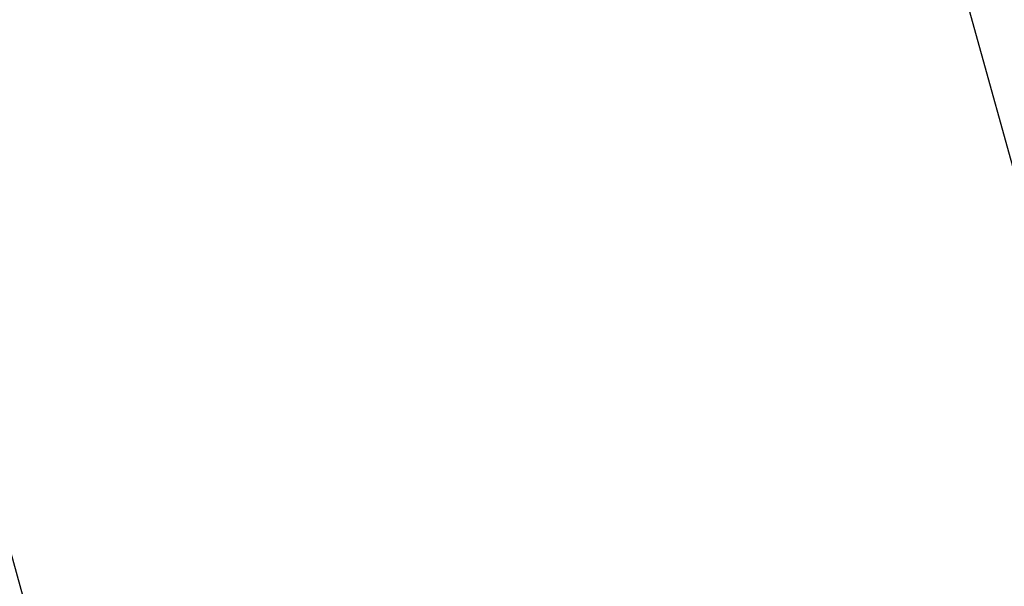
# Model space of a CAD drawing. Extents: x 1 to 133, y -67 to 66.
# Tile 255 of 256: x 24.37911 to 24.38891, y -13.50954 to -13.5039. Entities that reach past the tile are written whole.
import ezdxf

# ---------------------------------------------------------------- set-up
doc = ezdxf.new("R2010")
doc.units = 0
doc.header["$LTSCALE"] = 25.4
doc.layers.get('0').update_dxf_attribs({"color": 13, "linetype": 'CONTINUOUS'})

# ---------------------------------------------------------------- blocks, each defined once
blk = doc.blocks.new('MEKONG-4698_STL')
at = {"color": 250}
for p, q in [((25.0694523, -15.960145, 725.6272583), (22.9179401, -8.1984949, 705.255249)), ((25.0694523, -15.960145, 725.6272583), (22.9179401, -8.1984949, 705.255249)), ((25.0751591, -16.017807, 1010.8540649), (22.9179401, -8.2440329, 1010.8552246)), ((25.0751591, -16.017807, 1010.8540649), (22.9179401, -8.2440329, 1010.8552246))]:
    blk.add_line(p, q, dxfattribs=at)
mesh = blk.add_polyface(dxfattribs=at)
corners = [(25.8417759, -11.0801373, 45.2547836), (25.8417759, 11.0747728, 45.2580872), (24.3833981, -0.0026822, 45.2564354), (30.1175156, -21.4026833, 45.2532463), (30.1175156, 21.3973179, 45.2596245), (36.9192314, -30.2668533, 45.2519264), (36.9192314, 30.261488, 45.2609444), (45.7834015, -37.0685692, 45.2509117), (45.7834015, 37.0632019, 45.2619591), (56.1059456, -41.3443069, 45.2502747), (56.1059456, 41.3389435, 45.2625961), (67.183403, -42.8026848, 45.2500572), (67.183403, 42.7973175, 45.2628136), (78.2608566, -41.3443069, 45.2502747), (78.2608566, 41.3389435, 45.2625961), (88.5834045, -37.0685692, 45.2509117), (88.5834045, 37.0632019, 45.2619591), (97.4475708, -30.2668533, 45.2519264), (97.4475708, 30.261488, 45.2609444), (104.2492828, -21.4026833, 45.2532463), (104.2492828, 21.3973179, 45.2596245), (108.5250244, -11.0801373, 45.2547836), (108.5250244, 11.0747728, 45.2580872), (109.9834061, -0.0026822, 45.2564354)]
mesh.append_faces([[corners[k] for k in face] for face in [(0, 1, 2), (22, 21, 23)]], dxfattribs={"vtx0": -1, "color": 250})
mesh.append_faces([[corners[k] for k in face] for face in [(1, 3, 4), (4, 5, 6), (6, 7, 8), (8, 9, 10), (10, 11, 12), (12, 13, 14), (14, 15, 16), (16, 17, 18), (18, 19, 20), (20, 21, 22)]], dxfattribs={"vtx0": -1, "vtx1": -1, "color": 250})
mesh.append_faces([[corners[k] for k in face] for face in [(1, 0, 3), (4, 3, 5), (6, 5, 7), (8, 7, 9), (10, 9, 11), (12, 11, 13), (14, 13, 15), (16, 15, 17), (18, 17, 19), (20, 19, 21)]], dxfattribs={"vtx0": -1, "vtx2": -1, "color": 250})

msp = doc.modelspace()

# ---------------------------------------------------------------- block references
at = {"color": 0}
msp.add_blockref('MEKONG-4698_STL', (0, 0), dxfattribs=at)

doc.saveas('drawing.dxf')
